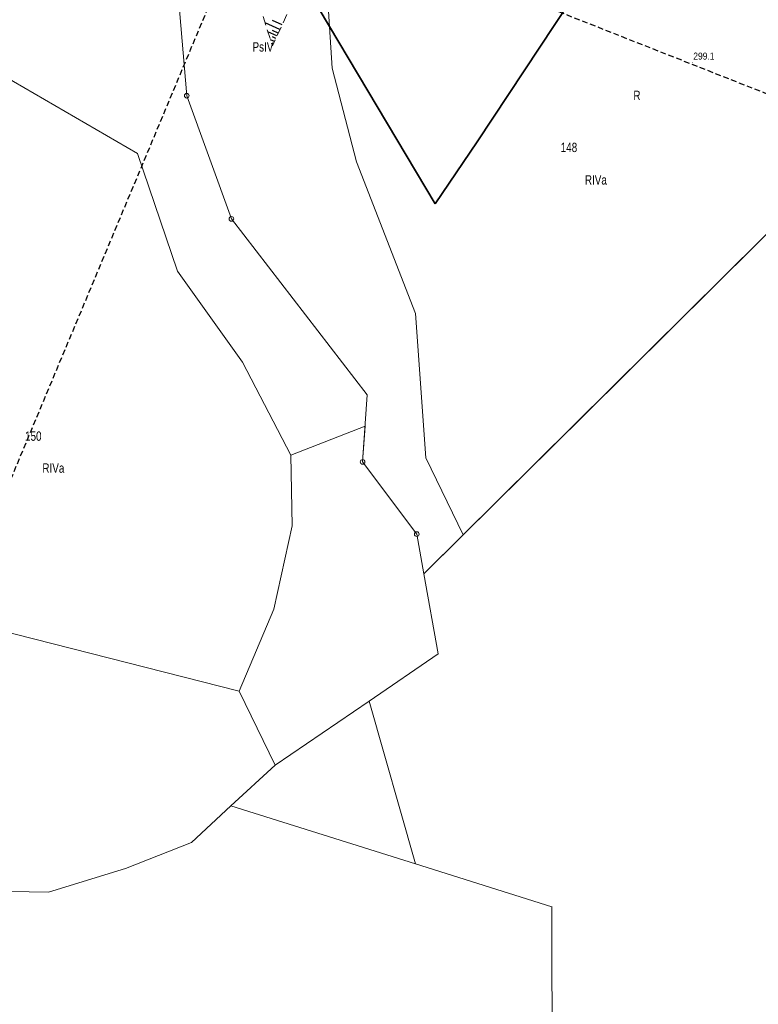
# Model space of a CAD drawing. Header units: metres. Extents: x 7423100 to 7429434, y 5527887 to 5533362.
# Tile 27 of 43: x 7427214 to 7427293, y 5531544 to 5531649. Entities that reach past the tile are written whole.
import ezdxf
from ezdxf.enums import TextEntityAlignment as Align

# ---------------------------------------------------------------- set-up
doc = ezdxf.new("R2010")
doc.units = ezdxf.units.M
doc.header["$MEASUREMENT"] = 0
for name, pattern in [('1.0_0.5', [1.5, 1, -0.5]), ('2', [0.9, 0.6, -0.3]), ('219-500', [0])]:
    doc.linetypes.add(name, pattern=pattern)
doc.layers.get('0').update_dxf_attribs({"color": 2, "linetype": 'CONTINUOUS', "lineweight": 5})
for name, color, linetype in [('000 Inne (niezydentyfikowane)', 7, 'CONTINUOUS'), ('202-punkt graniczny', 7, 'CONTINUOUS'), ('203-punkt graniczny', 7, 'CONTINUOUS'), ('209-oznaczenie konturu klasyfikacyjnego', 7, 'CONTINUOUS'), ('210-oznaczenie konturu użytku gruntowego', 7, 'CONTINUOUS'), ('211-numer działki ewidencyjnej', 7, 'CONTINUOUS'), ('217-kontur klasyfikacyjny', 7, 'CONTINUOUS'), ('218-kontur użytku gruntowego', 7, 'CONTINUOUS'), ('219-działka ewidencyjna', 7, 'CONTINUOUS'), ('ogrodzenie trwałe', 7, 'CONTINUOUS'), ('pikieta naturalna', 7, 'CONTINUOUS'), ('pikieta naturalna-Atr2', 7, 'CONTINUOUS'), ('skarpa nieumocniona', 7, 'CONTINUOUS'), ('Zakres', 7, 'CONTINUOUS')]:
    doc.layers.add(name, color=color, linetype=linetype)
doc.styles.get("Standard").update_dxf_attribs({"font": 'Working1250.shx', "width": 0.75})
doc.linetypes.add('902-500', pattern='A,3.75,0,[1,ksztalty.shx,S=0.5,R=0,X=0,Y=0],3.75', length=7.5)

# ---------------------------------------------------------------- blocks, each defined once
blk = doc.blocks.new('203')
at = {"linetype": 'Continuous', "lineweight": 0}
h = blk.add_hatch(color=0, dxfattribs=at)
edge = h.paths.add_edge_path()
edge.add_arc((0, 0), 0.045, 0, 360)
blk = doc.blocks.new('202')
at = {"color": 0, "linetype": 'Continuous', "lineweight": 0}
blk.add_circle((0, 0), 0.25, dxfattribs=at)
blk = doc.blocks.new('PW01')
at = {"linetype": 'Continuous', "lineweight": 13}
h = blk.add_hatch(color=0, dxfattribs=at)
edge = h.paths.add_edge_path()
edge.add_arc((0, 0), 0.045, 0, 360)

msp = doc.modelspace()

# ---------------------------------------------------------------- linework, layer by layer
at = {"layer": '000 Inne (niezydentyfikowane)', "color": 7, "linetype": 'Continuous', "lineweight": 25, "flags": 128}
for points in [[(7427241.89, 5531648.32), (7427240.3, 5531649.05)], [(7427242.12, 5531648.81), (7427241.1, 5531649.29)], [(7427241.57, 5531647.63), (7427240.61, 5531648.07)], [(7427241.71, 5531647.93), (7427241.09, 5531648.22)], [(7427241.45, 5531647.37), (7427241.09, 5531647.53)], [(7427241.3, 5531647.03), (7427240.88, 5531647.23)]]:
    msp.add_lwpolyline(points, dxfattribs=at)
at = {"layer": '217-kontur klasyfikacyjny', "color": 92, "linetype": 'Continuous', "lineweight": 18, "flags": 128}
for points in [[(7427247.45, 5531644.2), (7427246.85, 5531653.61)], [(7427246.85, 5531653.61), (7427247.45, 5531644.2)], [(7427210.09, 5531644.68), (7427226.69, 5531635.07)], [(7427226.69, 5531635.07), (7427210.09, 5531644.68)], [(7427250.06, 5531634.19), (7427247.45, 5531644.2)], [(7427247.45, 5531644.2), (7427250.06, 5531634.19)], [(7427226.69, 5531635.07), (7427230.94, 5531622.52)], [(7427230.94, 5531622.52), (7427226.69, 5531635.07)], [(7427256.36, 5531618), (7427250.06, 5531634.19)], [(7427250.06, 5531634.19), (7427256.36, 5531618)], [(7427274.36, 5531607.17), (7427297.37, 5531629.98)], [(7427230.94, 5531622.52), (7427237.9, 5531612.83)], [(7427237.9, 5531612.83), (7427230.94, 5531622.52)], [(7427257.47, 5531602.59), (7427256.36, 5531618)], [(7427256.36, 5531618), (7427257.47, 5531602.59)], [(7427237.9, 5531612.83), (7427243.04, 5531602.89)], [(7427243.04, 5531602.89), (7427237.9, 5531612.83)], [(7427261.46, 5531594.38), (7427274.36, 5531607.17)], [(7427243.04, 5531602.89), (7427250.98, 5531605.98)], [(7427250.98, 5531605.98), (7427250.72, 5531602.16)], [(7427243.18, 5531595.35), (7427243.04, 5531602.89)], [(7427261.46, 5531594.38), (7427257.47, 5531602.59)], [(7427257.47, 5531602.59), (7427261.46, 5531594.38)], [(7427250.72, 5531602.16), (7427256.5, 5531594.46)], [(7427241.23, 5531586.46), (7427243.18, 5531595.35)], [(7427256.5, 5531594.46), (7427257.26, 5531590.21)], [(7427257.26, 5531590.21), (7427261.46, 5531594.38)], [(7427237.55, 5531577.7), (7427193.71, 5531588.82)], [(7427193.71, 5531588.82), (7427237.55, 5531577.7)], [(7427237.55, 5531577.7), (7427241.23, 5531586.46)], [(7427241.37, 5531569.78), (7427237.55, 5531577.7)], [(7427251.41, 5531576.64), (7427241.37, 5531569.78)], [(7427256.37, 5531559.25), (7427251.41, 5531576.64)], [(7427236.65, 5531565.44), (7427232.44, 5531561.55)], [(7427232.44, 5531561.55), (7427236.65, 5531565.44)], [(7427256.37, 5531559.25), (7427236.65, 5531565.44)], [(7427236.65, 5531565.44), (7427256.37, 5531559.25)], [(7427232.44, 5531561.55), (7427225.39, 5531558.76)], [(7427225.39, 5531558.76), (7427232.44, 5531561.55)], [(7427270.94, 5531554.68), (7427256.37, 5531559.25)], [(7427225.39, 5531558.76), (7427217.18, 5531556.25)], [(7427217.18, 5531556.25), (7427225.39, 5531558.76)], [(7427217.18, 5531556.25), (7427200.74, 5531556.53)], [(7427200.74, 5531556.53), (7427217.18, 5531556.25)], [(7427270.98, 5531518.57), (7427270.94, 5531554.68)]]:
    msp.add_lwpolyline(points, dxfattribs=at)
at = {"layer": '218-kontur użytku gruntowego', "color": 3, "linetype": 'Continuous', "lineweight": 18, "flags": 128}
for points in [[(7427246.85, 5531653.61), (7427247.45, 5531644.2)], [(7427247.45, 5531644.2), (7427246.85, 5531653.61)], [(7427210.09, 5531644.68), (7427226.69, 5531635.07)], [(7427226.69, 5531635.07), (7427210.09, 5531644.68)], [(7427247.45, 5531644.2), (7427250.06, 5531634.19)], [(7427250.06, 5531634.19), (7427247.45, 5531644.2)], [(7427226.69, 5531635.07), (7427230.94, 5531622.52)], [(7427230.94, 5531622.52), (7427226.69, 5531635.07)], [(7427250.06, 5531634.19), (7427256.36, 5531618)], [(7427256.36, 5531618), (7427250.06, 5531634.19)], [(7427274.36, 5531607.17), (7427297.37, 5531629.98)], [(7427230.94, 5531622.52), (7427237.9, 5531612.83)], [(7427237.9, 5531612.83), (7427230.94, 5531622.52)], [(7427256.36, 5531618), (7427257.47, 5531602.59)], [(7427257.47, 5531602.59), (7427256.36, 5531618)], [(7427237.9, 5531612.83), (7427243.04, 5531602.89)], [(7427243.04, 5531602.89), (7427237.9, 5531612.83)], [(7427261.46, 5531594.38), (7427274.36, 5531607.17)], [(7427243.04, 5531602.89), (7427250.98, 5531605.98)], [(7427250.98, 5531605.98), (7427250.72, 5531602.16)], [(7427243.18, 5531595.35), (7427243.04, 5531602.89)], [(7427257.47, 5531602.59), (7427261.46, 5531594.38)], [(7427261.46, 5531594.38), (7427257.47, 5531602.59)], [(7427250.72, 5531602.16), (7427256.5, 5531594.46)], [(7427241.23, 5531586.46), (7427243.18, 5531595.35)], [(7427256.5, 5531594.46), (7427257.26, 5531590.21)], [(7427257.26, 5531590.21), (7427261.46, 5531594.38)], [(7427237.55, 5531577.7), (7427193.71, 5531588.82)], [(7427193.71, 5531588.82), (7427237.55, 5531577.7)], [(7427237.55, 5531577.7), (7427241.23, 5531586.46)], [(7427241.37, 5531569.78), (7427237.55, 5531577.7)], [(7427251.41, 5531576.64), (7427241.37, 5531569.78)], [(7427256.37, 5531559.25), (7427251.41, 5531576.64)], [(7427232.44, 5531561.55), (7427236.65, 5531565.44)], [(7427236.65, 5531565.44), (7427232.44, 5531561.55)], [(7427236.65, 5531565.44), (7427256.37, 5531559.25)], [(7427256.37, 5531559.25), (7427236.65, 5531565.44)], [(7427225.39, 5531558.76), (7427232.44, 5531561.55)], [(7427232.44, 5531561.55), (7427225.39, 5531558.76)], [(7427270.94, 5531554.68), (7427256.37, 5531559.25)], [(7427217.18, 5531556.25), (7427225.39, 5531558.76)], [(7427225.39, 5531558.76), (7427217.18, 5531556.25)], [(7427200.74, 5531556.53), (7427217.18, 5531556.25)], [(7427217.18, 5531556.25), (7427200.74, 5531556.53)], [(7427270.98, 5531518.57), (7427270.94, 5531554.68)]]:
    msp.add_lwpolyline(points, dxfattribs=at)
at = {"layer": '219-działka ewidencyjna', "color": 7, "linetype": '219-500', "lineweight": 18, "flags": 128}
for points in [[(7427229.37, 5531671.3), (7427231.93, 5531641.26)], [(7427231.93, 5531641.26), (7427236.71, 5531628.1)], [(7427257.26, 5531590.21), (7427297.37, 5531629.98)], [(7427236.71, 5531628.1), (7427251.2, 5531609.32)], [(7427250.72, 5531602.16), (7427251.2, 5531609.32)], [(7427250.72, 5531602.16), (7427256.5, 5531594.46)], [(7427256.5, 5531594.46), (7427257.26, 5531590.21)], [(7427258.8, 5531581.69), (7427257.26, 5531590.21)], [(7427193.71, 5531588.82), (7427237.55, 5531577.7)], [(7427258.8, 5531581.69), (7427251.41, 5531576.64)], [(7427237.55, 5531577.7), (7427241.37, 5531569.78)], [(7427241.37, 5531569.78), (7427251.41, 5531576.64)], [(7427236.65, 5531565.44), (7427241.37, 5531569.78)], [(7427232.44, 5531561.55), (7427236.65, 5531565.44)], [(7427236.65, 5531565.44), (7427256.37, 5531559.25)], [(7427225.39, 5531558.76), (7427232.44, 5531561.55)], [(7427256.37, 5531559.25), (7427270.94, 5531554.68)], [(7427217.18, 5531556.25), (7427225.39, 5531558.76)], [(7427200.74, 5531556.53), (7427217.18, 5531556.25)], [(7427270.94, 5531554.68), (7427270.98, 5531518.57)]]:
    msp.add_lwpolyline(points, dxfattribs=at)
at = {"layer": 'ogrodzenie trwałe', "color": 7, "linetype": '902-500', "lineweight": 35, "flags": 128}
for points in [[(7427264.36, 5531664.53), (7427259.4, 5531667.89), (7427245.07, 5531652.21), (7427258.48, 5531629.7)], [(7427258.48, 5531629.7), (7427262.95, 5531636.32), (7427276.28, 5531656.48), (7427267.33, 5531662.54)]]:
    msp.add_lwpolyline(points, dxfattribs=at)
at = {"layer": 'skarpa nieumocniona', "color": 7, "linetype": '1.0_0.5', "lineweight": 18, "flags": 128}
msp.add_lwpolyline([(7427246.67, 5531673.32), (7427245.57, 5531668.04), (7427238.72, 5531653.98), (7427241.09, 5531646.58), (7427244.89, 5531654.83), (7427253.28, 5531665.26), (7427253.42, 5531673.55)], close=True, dxfattribs=at)
msp.add_lwpolyline([(7427246.67, 5531673.32), (7427245.57, 5531668.04), (7427238.72, 5531653.98), (7427241.09, 5531646.58), (7427244.89, 5531654.83), (7427253.28, 5531665.26), (7427253.42, 5531673.55)], close=True, dxfattribs=at)
at = {"layer": 'Zakres', "color": 5, "linetype": '2', "lineweight": 25, "flags": 128}
msp.add_lwpolyline([(7426959.38, 5531401.23), (7426948.65, 5531362.84), (7427076.43, 5531312.57), (7427157, 5531483.53), (7427190.02, 5531545.05), (7427239.38, 5531662.97), (7427324.36, 5531629.44), (7427397.03, 5531854.21), (7427374.95, 5531881.96), (7427338.01, 5531781.64), (7427302.42, 5531678.62), (7427257.54, 5531705.99), (7427227.1, 5531692.99), (7427201.24, 5531668.44), (7427178.8, 5531606.23), (7427058.44, 5531363.55)], close=True, dxfattribs=at)

# ---------------------------------------------------------------- block references
at = {"layer": '202-punkt graniczny', "color": 7, "linetype": 'Continuous', "lineweight": 18}
for p in [(7427231.93, 5531641.26), (7427236.71, 5531628.1), (7427250.72, 5531602.16), (7427256.5, 5531594.46)]:
    msp.add_blockref('202', p, dxfattribs=at)
at = {"layer": '203-punkt graniczny', "color": 7, "linetype": 'Continuous', "lineweight": 18}
for p in [(7427251.2, 5531609.32), (7427257.26, 5531590.21), (7427258.8, 5531581.69), (7427237.55, 5531577.7), (7427251.41, 5531576.64), (7427241.37, 5531569.78), (7427236.65, 5531565.44), (7427232.44, 5531561.55), (7427256.37, 5531559.25), (7427225.39, 5531558.76), (7427217.18, 5531556.25), (7427270.94, 5531554.68)]:
    msp.add_blockref('203', p, dxfattribs=at)
at = {"layer": 'pikieta naturalna', "color": 7, "linetype": 'Continuous', "lineweight": 13}
msp.add_blockref('PW01', (7427285.93, 5531644.81), dxfattribs=at)

# ---------------------------------------------------------------- texts
at = {"layer": '209-oznaczenie konturu klasyfikacyjnego', "color": 3, "linetype": 'Continuous', "lineweight": 18, "width": 0.79}
for s, p in [('PsIV', (7427238.96, 5531645.97)), ('RIVa', (7427274.45, 5531631.77)), ('RIVa', (7427216.52, 5531601.01))]:
    msp.add_text(s, height=1, dxfattribs=at).set_placement(p)
at = {"layer": '210-oznaczenie konturu użytku gruntowego', "color": 3, "linetype": 'Continuous', "lineweight": 18, "width": 0.79}
msp.add_text('R', height=1, dxfattribs=at).set_placement((7427279.63, 5531640.79))
at = {"layer": '211-numer działki ewidencyjnej', "color": 7, "linetype": 'Continuous', "lineweight": 18, "width": 0.79}
for s, p in [('148', (7427271.87, 5531636.24)), ('150', (7427214.67, 5531605.42))]:
    msp.add_text(s, height=1, dxfattribs=at).set_placement(p, align=Align.TOP_LEFT)
at = {"layer": 'pikieta naturalna-Atr2', "color": 7, "width": 0.9}
msp.add_text('299.1', height=0.75, dxfattribs=at).set_placement((7427286.03, 5531645.11))

doc.saveas('drawing.dxf')
